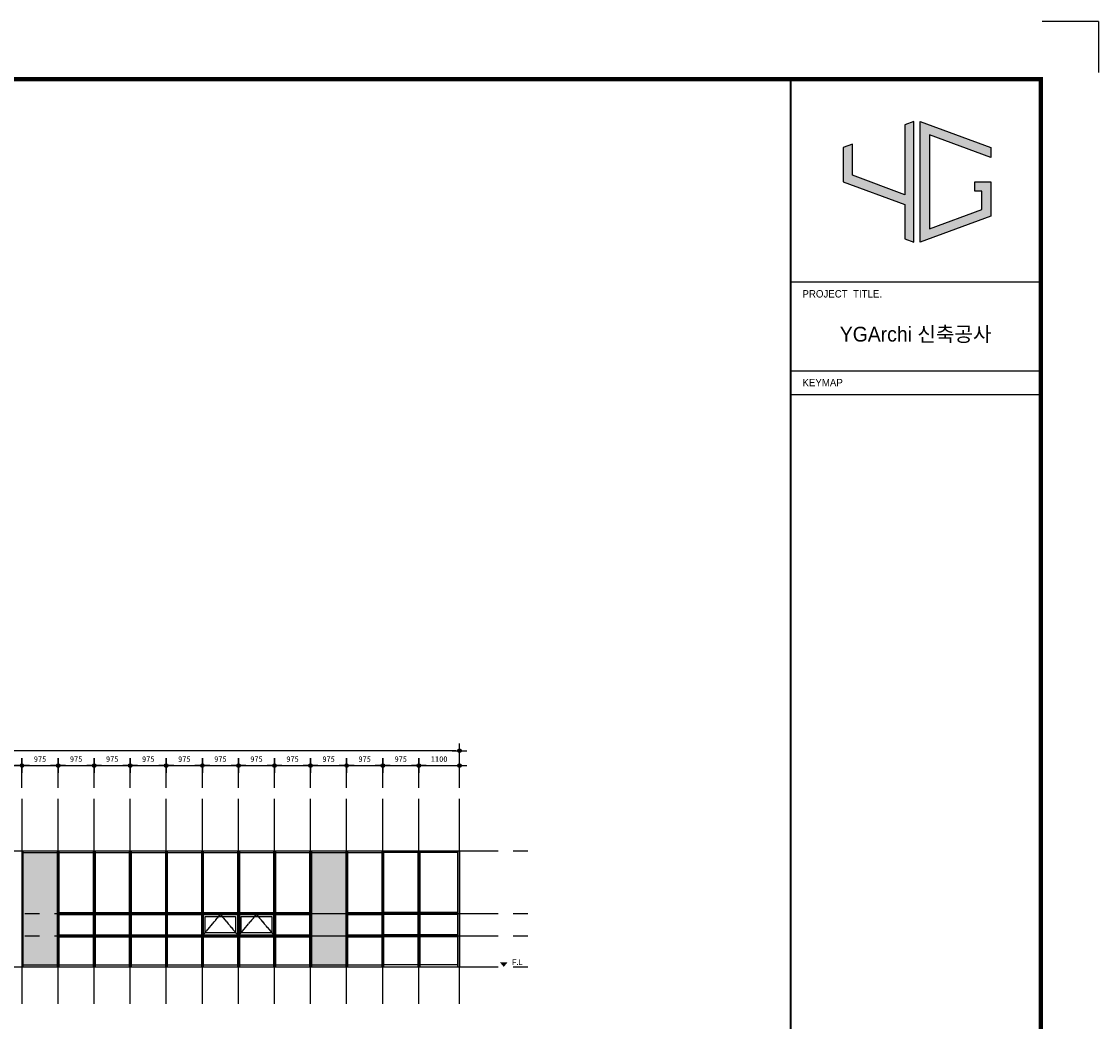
# Model space of a CAD drawing. Header units: millimetres. Extents: x 3445018 to 4174071, y -6064565 to -5122887.
# Tile 8 of 192: x 3707529 to 3736637, y -6044074 to -6017045. Entities that reach past the tile are written whole.
import ezdxf
from ezdxf.enums import TextEntityAlignment as Align

# ---------------------------------------------------------------- set-up
doc = ezdxf.new("R2010")
doc.units = ezdxf.units.MM
doc.header["$MEASUREMENT"] = 0
doc.linetypes.add('CEN', pattern=[66, 60, -2, 2, -2])
doc.layers.get('0').update_dxf_attribs({"linetype": 'CONTINUOUS'})
doc.layers.get('DEFPOINTS').update_dxf_attribs({"linetype": 'CONTINUOUS'})
for name, color, linetype in [('3', 3, 'CONTINUOUS'), ('A_GE_CEN', 1, 'CEN'), ('A_GE_FORM', 7, 'CONTINUOUS'), ('A_GE_SYM', 7, 'CONTINUOUS'), ('A_GE_TEXT', 3, 'CONTINUOUS'), ('CEN', 13, 'CEN'), ('DIM', 7, 'CONTINUOUS'), ('SO-252', 252, 'CONTINUOUS'), ('WIN1', 4, 'CONTINUOUS'), ('WIN2', 9, 'CONTINUOUS')]:
    doc.layers.add(name, color=color, linetype=linetype)
doc.styles.add('HY울릉도 L', font='txt')
doc.styles.add('SDP-S', font='txt')
doc.styles.add('굴림', font='txt')
doc.styles.add('돋움', font='txt')
doc.dimstyles.new('SMDI-3', dxfattribs={"dimtxt": 3, "dimasz": 1, "dimexe": 2, "dimexo": 3, "dimgap": 1, "dimtad": 1, "dimdsep": 46, "dimtxsty": 'HY울릉도 L', "dimblk": 'Z_DOT', "dimcen": 2.5, "dimdle": 1.5, "dimclrd": 1, "dimclre": 1, "dimclrt": 2, "dimadec": 0, "dimazin": 0, "dimtfac": 1, "dimtix": 1, "dimtmove": 2, "dimatfit": 3, "dimldrblk": 'Z_DOT', "dimfxl": 2, "dimtvp": 1, "dimtolj": 1, "dimtzin": 0, "dimarcsym": 0})

# ---------------------------------------------------------------- blocks, each defined once
blk = doc.blocks.new('sheet _서영')
at = {"true_color": 0xf50000}
h = blk.add_hatch(color=1, dxfattribs=at)
h.dxf.hatch_style = 1
h.paths.add_polyline_path([(-361932.13, -1058516.3), (-361932.13, -1058505.89), (-361935.25, -1058507.04), (-361935.25, -1058518.6), (-361914.45, -1058526.3), (-361914.45, -1058537.86), (-361911.33, -1058539.01), (-361911.33, -1058498.18), (-361914.45, -1058499.34), (-361914.45, -1058522.97)])
h.paths.add_polyline_path([(-361906.13, -1058502.67), (-361885.33, -1058510.37), (-361885.33, -1058507.04), (-361909.25, -1058498.18), (-361909.25, -1058539.01), (-361885.33, -1058530.15), (-361885.33, -1058518.6), (-361890.73, -1058518.6), (-361890.73, -1058521.72), (-361888.45, -1058521.72), (-361888.45, -1058527.98), (-361906.13, -1058534.53)])
at = {"color": 1, "true_color": 0xf50000}
for points in [[(-361932.13, -1058505.89), (-361935.25, -1058507.04), (-361935.25, -1058518.6), (-361914.45, -1058526.3), (-361914.45, -1058537.86), (-361911.33, -1058539.01), (-361911.33, -1058498.18), (-361914.45, -1058499.34), (-361914.45, -1058522.97), (-361932.13, -1058516.3), (-361932.13, -1058505.89), (-361935.25, -1058507.04)], [(-361890.73, -1058518.6), (-361885.33, -1058518.6), (-361885.33, -1058530.15), (-361909.25, -1058539.01), (-361909.25, -1058498.18), (-361885.33, -1058507.04), (-361885.33, -1058510.37), (-361906.13, -1058502.67), (-361906.13, -1058534.53), (-361888.45, -1058527.98), (-361888.45, -1058521.72), (-361890.73, -1058521.72), (-361890.73, -1058521.72), (-361890.73, -1058518.6)]]:
    blk.add_lwpolyline(points, dxfattribs=at)
at = {"layer": 'A_GE_FORM'}
for q in [(-361867.99, -1058464.44), (-361848.99, -1058481.68)]:
    blk.add_line((-361848.99, -1058464.44), q, dxfattribs=at)
at = {"layer": 'A_GE_FORM', "color": 161}
for p, q in [((-361952.99, -1058552.43), (-361868.99, -1058552.43)), ((-361952.99, -1058582.43), (-361868.99, -1058582.43)), ((-361952.99, -1058590.43), (-361868.99, -1058590.43))]:
    blk.add_line(p, q, dxfattribs=at)
at = {"layer": 'A_GE_FORM', "const_width": 1.5}
blk.add_lwpolyline([(-361868.49, -1059038.93), (-362670.49, -1059038.93), (-362670.49, -1058483.93), (-361868.49, -1058483.93)], close=True, dxfattribs=at)
at = {"layer": 'A_GE_FORM', "const_width": 0.6}
blk.add_lwpolyline([(-361952.99, -1059038.93), (-361952.99, -1058483.93)], dxfattribs=at)
at = {"layer": 'A_GE_TEXT', "style": '돋움'}
for s, p in [('PROJECT  TITLE.', (-361948.99, -1058556.43)), ('KEYMAP', (-361948.99, -1058586.43))]:
    blk.add_text(s, height=2.5, dxfattribs=at).set_placement(p, align=Align.MIDDLE_LEFT)
at = {"layer": 'A_GE_TEXT', "style": '굴림'}
blk.add_text('YGArchi 신축공사', height=5, dxfattribs=at).set_placement((-361910.74, -1058570.06), align=Align.MIDDLE_CENTER)
blk = doc.blocks.new('Z_DOT')
at = {"layer": 'DIM', "color": 1, "ltscale": 3}
for p, q in [((-2, 0), (2, 0)), ((0, -2), (0, 2))]:
    blk.add_line(p, q, dxfattribs=at)
for radius in [0.5, 0.25]:
    blk.add_circle((0, 0), radius, dxfattribs=at)
blk = doc.blocks.new('*D1000')
at = {"layer": 'DEFPOINTS', "color": 0, "ltscale": 3, "transparency": 16777216}
for p in [(3684016, -6036757), (3684016, -6038058), (3719366, -6038058)]:
    blk.add_point(p, dxfattribs=at)
at = {"layer": 'DIM', "color": 1, "lineweight": -2, "ltscale": 3, "transparency": 16777216}
for p, q in [((3684016, -6037758), (3684016, -6036557)), ((3719366, -6037758), (3719366, -6036557)), ((3719266, -6036757), (3684116, -6036757))]:
    blk.add_line(p, q, dxfattribs=at)
at = {"layer": 'DIM', "color": 1, "lineweight": -2, "ltscale": 3, "transparency": 16777216, "xscale": 100, "yscale": 100, "zscale": 100, "rotation": 180}
blk.add_blockref('Z_DOT', (3684016, -6036757), dxfattribs=at)
at = {"layer": 'DIM', "color": 1, "lineweight": -2, "ltscale": 3, "transparency": 16777216, "xscale": 100, "yscale": 100, "zscale": 100}
blk.add_blockref('Z_DOT', (3719366, -6036757), dxfattribs=at)
at = {"layer": 'DIM', "color": 2, "ltscale": 3, "transparency": 16777216, "insert": (3701691, -6036582), "char_height": 150, "attachment_point": 5, "style": 'SDP-S'}
blk.add_mtext('\\A1;35350', dxfattribs=at)
blk = doc.blocks.new('*D1001')
at = {"layer": 'DEFPOINTS', "color": 0, "ltscale": 3, "transparency": 16777216}
for p in [(3719366, -6037157), (3718266, -6038058), (3719366, -6038058)]:
    blk.add_point(p, dxfattribs=at)
at = {"layer": 'DIM', "color": 1, "lineweight": -2, "ltscale": 3, "transparency": 16777216}
for p, q in [((3718266, -6037758), (3718266, -6036957)), ((3719366, -6037758), (3719366, -6036957)), ((3718366, -6037157), (3719266, -6037157))]:
    blk.add_line(p, q, dxfattribs=at)
at = {"layer": 'DIM', "color": 1, "lineweight": -2, "ltscale": 3, "transparency": 16777216, "xscale": 100, "yscale": 100, "zscale": 100, "rotation": 180}
blk.add_blockref('Z_DOT', (3718266, -6037157), dxfattribs=at)
at = {"layer": 'DIM', "color": 1, "lineweight": -2, "ltscale": 3, "transparency": 16777216, "xscale": 100, "yscale": 100, "zscale": 100}
blk.add_blockref('Z_DOT', (3719366, -6037157), dxfattribs=at)
at = {"layer": 'DIM', "color": 2, "ltscale": 3, "transparency": 16777216, "insert": (3718816, -6036982), "char_height": 150, "attachment_point": 5, "style": 'SDP-S'}
blk.add_mtext('\\A1;1100', dxfattribs=at)
blk = doc.blocks.new('*D1002')
at = {"layer": 'DEFPOINTS', "color": 0, "ltscale": 3, "transparency": 16777216}
for p in [(3718266, -6037157), (3717291, -6038058), (3718266, -6038058)]:
    blk.add_point(p, dxfattribs=at)
at = {"layer": 'DIM', "color": 1, "lineweight": -2, "ltscale": 3, "transparency": 16777216}
for p, q in [((3717291, -6037758), (3717291, -6036957)), ((3718266, -6037758), (3718266, -6036957)), ((3717391, -6037157), (3718166, -6037157))]:
    blk.add_line(p, q, dxfattribs=at)
at = {"layer": 'DIM', "color": 1, "lineweight": -2, "ltscale": 3, "transparency": 16777216, "xscale": 100, "yscale": 100, "zscale": 100, "rotation": 180}
blk.add_blockref('Z_DOT', (3717291, -6037157), dxfattribs=at)
at = {"layer": 'DIM', "color": 1, "lineweight": -2, "ltscale": 3, "transparency": 16777216, "xscale": 100, "yscale": 100, "zscale": 100}
blk.add_blockref('Z_DOT', (3718266, -6037157), dxfattribs=at)
at = {"layer": 'DIM', "color": 2, "ltscale": 3, "transparency": 16777216, "insert": (3717779, -6036982), "char_height": 150, "attachment_point": 5, "style": 'SDP-S'}
blk.add_mtext('\\A1;975', dxfattribs=at)
blk = doc.blocks.new('*D988')
at = {"layer": 'DEFPOINTS', "color": 0, "ltscale": 3, "transparency": 16777216}
for p in [(3717291, -6037157), (3716316, -6038058), (3717291, -6038058)]:
    blk.add_point(p, dxfattribs=at)
at = {"layer": 'DIM', "color": 1, "lineweight": -2, "ltscale": 3, "transparency": 16777216}
for p, q in [((3716316, -6037758), (3716316, -6036957)), ((3717291, -6037758), (3717291, -6036957)), ((3716416, -6037157), (3717191, -6037157))]:
    blk.add_line(p, q, dxfattribs=at)
at = {"layer": 'DIM', "color": 1, "lineweight": -2, "ltscale": 3, "transparency": 16777216, "xscale": 100, "yscale": 100, "zscale": 100, "rotation": 180}
blk.add_blockref('Z_DOT', (3716316, -6037157), dxfattribs=at)
at = {"layer": 'DIM', "color": 1, "lineweight": -2, "ltscale": 3, "transparency": 16777216, "xscale": 100, "yscale": 100, "zscale": 100}
blk.add_blockref('Z_DOT', (3717291, -6037157), dxfattribs=at)
at = {"layer": 'DIM', "color": 2, "ltscale": 3, "transparency": 16777216, "insert": (3716804, -6036982), "char_height": 150, "attachment_point": 5, "style": 'SDP-S'}
blk.add_mtext('\\A1;975', dxfattribs=at)
blk = doc.blocks.new('*D989')
at = {"layer": 'DEFPOINTS', "color": 0, "ltscale": 3, "transparency": 16777216}
for p in [(3716316, -6037157), (3715341, -6038058), (3716316, -6038058)]:
    blk.add_point(p, dxfattribs=at)
at = {"layer": 'DIM', "color": 1, "lineweight": -2, "ltscale": 3, "transparency": 16777216}
for p, q in [((3715341, -6037758), (3715341, -6036957)), ((3716316, -6037758), (3716316, -6036957)), ((3715441, -6037157), (3716216, -6037157))]:
    blk.add_line(p, q, dxfattribs=at)
at = {"layer": 'DIM', "color": 1, "lineweight": -2, "ltscale": 3, "transparency": 16777216, "xscale": 100, "yscale": 100, "zscale": 100, "rotation": 180}
blk.add_blockref('Z_DOT', (3715341, -6037157), dxfattribs=at)
at = {"layer": 'DIM', "color": 1, "lineweight": -2, "ltscale": 3, "transparency": 16777216, "xscale": 100, "yscale": 100, "zscale": 100}
blk.add_blockref('Z_DOT', (3716316, -6037157), dxfattribs=at)
at = {"layer": 'DIM', "color": 2, "ltscale": 3, "transparency": 16777216, "insert": (3715829, -6036982), "char_height": 150, "attachment_point": 5, "style": 'SDP-S'}
blk.add_mtext('\\A1;975', dxfattribs=at)
blk = doc.blocks.new('*D990')
at = {"layer": 'DEFPOINTS', "color": 0, "ltscale": 3, "transparency": 16777216}
for p in [(3715341, -6037157), (3714366, -6038058), (3715341, -6038058)]:
    blk.add_point(p, dxfattribs=at)
at = {"layer": 'DIM', "color": 1, "lineweight": -2, "ltscale": 3, "transparency": 16777216}
for p, q in [((3714366, -6037758), (3714366, -6036957)), ((3715341, -6037758), (3715341, -6036957)), ((3714466, -6037157), (3715241, -6037157))]:
    blk.add_line(p, q, dxfattribs=at)
at = {"layer": 'DIM', "color": 1, "lineweight": -2, "ltscale": 3, "transparency": 16777216, "xscale": 100, "yscale": 100, "zscale": 100, "rotation": 180}
blk.add_blockref('Z_DOT', (3714366, -6037157), dxfattribs=at)
at = {"layer": 'DIM', "color": 1, "lineweight": -2, "ltscale": 3, "transparency": 16777216, "xscale": 100, "yscale": 100, "zscale": 100}
blk.add_blockref('Z_DOT', (3715341, -6037157), dxfattribs=at)
at = {"layer": 'DIM', "color": 2, "ltscale": 3, "transparency": 16777216, "insert": (3714854, -6036982), "char_height": 150, "attachment_point": 5, "style": 'SDP-S'}
blk.add_mtext('\\A1;975', dxfattribs=at)
blk = doc.blocks.new('*D991')
at = {"layer": 'DEFPOINTS', "color": 0, "ltscale": 3, "transparency": 16777216}
for p in [(3714366, -6037157), (3713391, -6038058), (3714366, -6038058)]:
    blk.add_point(p, dxfattribs=at)
at = {"layer": 'DIM', "color": 1, "lineweight": -2, "ltscale": 3, "transparency": 16777216}
for p, q in [((3713391, -6037758), (3713391, -6036957)), ((3714366, -6037758), (3714366, -6036957)), ((3713491, -6037157), (3714266, -6037157))]:
    blk.add_line(p, q, dxfattribs=at)
at = {"layer": 'DIM', "color": 1, "lineweight": -2, "ltscale": 3, "transparency": 16777216, "xscale": 100, "yscale": 100, "zscale": 100, "rotation": 180}
blk.add_blockref('Z_DOT', (3713391, -6037157), dxfattribs=at)
at = {"layer": 'DIM', "color": 1, "lineweight": -2, "ltscale": 3, "transparency": 16777216, "xscale": 100, "yscale": 100, "zscale": 100}
blk.add_blockref('Z_DOT', (3714366, -6037157), dxfattribs=at)
at = {"layer": 'DIM', "color": 2, "ltscale": 3, "transparency": 16777216, "insert": (3713879, -6036982), "char_height": 150, "attachment_point": 5, "style": 'SDP-S'}
blk.add_mtext('\\A1;975', dxfattribs=at)
blk = doc.blocks.new('*D992')
at = {"layer": 'DEFPOINTS', "color": 0, "ltscale": 3, "transparency": 16777216}
for p in [(3713391, -6037157), (3712416, -6038058), (3713391, -6038058)]:
    blk.add_point(p, dxfattribs=at)
at = {"layer": 'DIM', "color": 1, "lineweight": -2, "ltscale": 3, "transparency": 16777216}
for p, q in [((3712416, -6037758), (3712416, -6036957)), ((3713391, -6037758), (3713391, -6036957)), ((3712516, -6037157), (3713291, -6037157))]:
    blk.add_line(p, q, dxfattribs=at)
at = {"layer": 'DIM', "color": 1, "lineweight": -2, "ltscale": 3, "transparency": 16777216, "xscale": 100, "yscale": 100, "zscale": 100, "rotation": 180}
blk.add_blockref('Z_DOT', (3712416, -6037157), dxfattribs=at)
at = {"layer": 'DIM', "color": 1, "lineweight": -2, "ltscale": 3, "transparency": 16777216, "xscale": 100, "yscale": 100, "zscale": 100}
blk.add_blockref('Z_DOT', (3713391, -6037157), dxfattribs=at)
at = {"layer": 'DIM', "color": 2, "ltscale": 3, "transparency": 16777216, "insert": (3712904, -6036982), "char_height": 150, "attachment_point": 5, "style": 'SDP-S'}
blk.add_mtext('\\A1;975', dxfattribs=at)
blk = doc.blocks.new('*D993')
at = {"layer": 'DEFPOINTS', "color": 0, "ltscale": 3, "transparency": 16777216}
for p in [(3712416, -6037157), (3711441, -6038058), (3712416, -6038058)]:
    blk.add_point(p, dxfattribs=at)
at = {"layer": 'DIM', "color": 1, "lineweight": -2, "ltscale": 3, "transparency": 16777216}
for p, q in [((3711441, -6037758), (3711441, -6036957)), ((3712416, -6037758), (3712416, -6036957)), ((3711541, -6037157), (3712316, -6037157))]:
    blk.add_line(p, q, dxfattribs=at)
at = {"layer": 'DIM', "color": 1, "lineweight": -2, "ltscale": 3, "transparency": 16777216, "xscale": 100, "yscale": 100, "zscale": 100, "rotation": 180}
blk.add_blockref('Z_DOT', (3711441, -6037157), dxfattribs=at)
at = {"layer": 'DIM', "color": 1, "lineweight": -2, "ltscale": 3, "transparency": 16777216, "xscale": 100, "yscale": 100, "zscale": 100}
blk.add_blockref('Z_DOT', (3712416, -6037157), dxfattribs=at)
at = {"layer": 'DIM', "color": 2, "ltscale": 3, "transparency": 16777216, "insert": (3711929, -6036982), "char_height": 150, "attachment_point": 5, "style": 'SDP-S'}
blk.add_mtext('\\A1;975', dxfattribs=at)
blk = doc.blocks.new('*D994')
at = {"layer": 'DEFPOINTS', "color": 0, "ltscale": 3, "transparency": 16777216}
for p in [(3711441, -6037157), (3710466, -6038058), (3711441, -6038058)]:
    blk.add_point(p, dxfattribs=at)
at = {"layer": 'DIM', "color": 1, "lineweight": -2, "ltscale": 3, "transparency": 16777216}
for p, q in [((3710466, -6037758), (3710466, -6036957)), ((3711441, -6037758), (3711441, -6036957)), ((3710566, -6037157), (3711341, -6037157))]:
    blk.add_line(p, q, dxfattribs=at)
at = {"layer": 'DIM', "color": 1, "lineweight": -2, "ltscale": 3, "transparency": 16777216, "xscale": 100, "yscale": 100, "zscale": 100, "rotation": 180}
blk.add_blockref('Z_DOT', (3710466, -6037157), dxfattribs=at)
at = {"layer": 'DIM', "color": 1, "lineweight": -2, "ltscale": 3, "transparency": 16777216, "xscale": 100, "yscale": 100, "zscale": 100}
blk.add_blockref('Z_DOT', (3711441, -6037157), dxfattribs=at)
at = {"layer": 'DIM', "color": 2, "ltscale": 3, "transparency": 16777216, "insert": (3710954, -6036982), "char_height": 150, "attachment_point": 5, "style": 'SDP-S'}
blk.add_mtext('\\A1;975', dxfattribs=at)
blk = doc.blocks.new('*D995')
at = {"layer": 'DEFPOINTS', "color": 0, "ltscale": 3, "transparency": 16777216}
for p in [(3710466, -6037157), (3709491, -6038058), (3710466, -6038058)]:
    blk.add_point(p, dxfattribs=at)
at = {"layer": 'DIM', "color": 1, "lineweight": -2, "ltscale": 3, "transparency": 16777216}
for p, q in [((3709491, -6037758), (3709491, -6036957)), ((3710466, -6037758), (3710466, -6036957)), ((3709591, -6037157), (3710366, -6037157))]:
    blk.add_line(p, q, dxfattribs=at)
at = {"layer": 'DIM', "color": 1, "lineweight": -2, "ltscale": 3, "transparency": 16777216, "xscale": 100, "yscale": 100, "zscale": 100, "rotation": 180}
blk.add_blockref('Z_DOT', (3709491, -6037157), dxfattribs=at)
at = {"layer": 'DIM', "color": 1, "lineweight": -2, "ltscale": 3, "transparency": 16777216, "xscale": 100, "yscale": 100, "zscale": 100}
blk.add_blockref('Z_DOT', (3710466, -6037157), dxfattribs=at)
at = {"layer": 'DIM', "color": 2, "ltscale": 3, "transparency": 16777216, "insert": (3709979, -6036982), "char_height": 150, "attachment_point": 5, "style": 'SDP-S'}
blk.add_mtext('\\A1;975', dxfattribs=at)
blk = doc.blocks.new('*D996')
at = {"layer": 'DEFPOINTS', "color": 0, "ltscale": 3, "transparency": 16777216}
for p in [(3709491, -6037157), (3708516, -6038058), (3709491, -6038058)]:
    blk.add_point(p, dxfattribs=at)
at = {"layer": 'DIM', "color": 1, "lineweight": -2, "ltscale": 3, "transparency": 16777216}
for p, q in [((3708516, -6037758), (3708516, -6036957)), ((3709491, -6037758), (3709491, -6036957)), ((3708616, -6037157), (3709391, -6037157))]:
    blk.add_line(p, q, dxfattribs=at)
at = {"layer": 'DIM', "color": 1, "lineweight": -2, "ltscale": 3, "transparency": 16777216, "xscale": 100, "yscale": 100, "zscale": 100, "rotation": 180}
blk.add_blockref('Z_DOT', (3708516, -6037157), dxfattribs=at)
at = {"layer": 'DIM', "color": 1, "lineweight": -2, "ltscale": 3, "transparency": 16777216, "xscale": 100, "yscale": 100, "zscale": 100}
blk.add_blockref('Z_DOT', (3709491, -6037157), dxfattribs=at)
at = {"layer": 'DIM', "color": 2, "ltscale": 3, "transparency": 16777216, "insert": (3709004, -6036982), "char_height": 150, "attachment_point": 5, "style": 'SDP-S'}
blk.add_mtext('\\A1;975', dxfattribs=at)
blk = doc.blocks.new('*D951')
at = {"layer": 'DEFPOINTS', "color": 0, "ltscale": 3, "transparency": 16777216}
for p in [(3708516, -6037157), (3707541, -6038058), (3708516, -6038058)]:
    blk.add_point(p, dxfattribs=at)
at = {"layer": 'DIM', "color": 1, "lineweight": -2, "ltscale": 3, "transparency": 16777216}
for p, q in [((3707541, -6037758), (3707541, -6036957)), ((3708516, -6037758), (3708516, -6036957)), ((3707641, -6037157), (3708416, -6037157))]:
    blk.add_line(p, q, dxfattribs=at)
at = {"layer": 'DIM', "color": 1, "lineweight": -2, "ltscale": 3, "transparency": 16777216, "xscale": 100, "yscale": 100, "zscale": 100, "rotation": 180}
blk.add_blockref('Z_DOT', (3707541, -6037157), dxfattribs=at)
at = {"layer": 'DIM', "color": 1, "lineweight": -2, "ltscale": 3, "transparency": 16777216, "xscale": 100, "yscale": 100, "zscale": 100}
blk.add_blockref('Z_DOT', (3708516, -6037157), dxfattribs=at)
at = {"layer": 'DIM', "color": 2, "ltscale": 3, "transparency": 16777216, "insert": (3708029, -6036982), "char_height": 150, "attachment_point": 5, "style": 'SDP-S'}
blk.add_mtext('\\A1;975', dxfattribs=at)
blk = doc.blocks.new('*D952')
at = {"layer": 'DEFPOINTS', "color": 0, "ltscale": 3, "transparency": 16777216}
for p in [(3707541, -6037157), (3706566, -6038058), (3707541, -6038058)]:
    blk.add_point(p, dxfattribs=at)
at = {"layer": 'DIM', "color": 1, "lineweight": -2, "ltscale": 3, "transparency": 16777216}
for p, q in [((3706566, -6037758), (3706566, -6036957)), ((3707541, -6037758), (3707541, -6036957)), ((3706666, -6037157), (3707441, -6037157))]:
    blk.add_line(p, q, dxfattribs=at)
at = {"layer": 'DIM', "color": 1, "lineweight": -2, "ltscale": 3, "transparency": 16777216, "xscale": 100, "yscale": 100, "zscale": 100, "rotation": 180}
blk.add_blockref('Z_DOT', (3706566, -6037157), dxfattribs=at)
at = {"layer": 'DIM', "color": 1, "lineweight": -2, "ltscale": 3, "transparency": 16777216, "xscale": 100, "yscale": 100, "zscale": 100}
blk.add_blockref('Z_DOT', (3707541, -6037157), dxfattribs=at)
at = {"layer": 'DIM', "color": 2, "ltscale": 3, "transparency": 16777216, "insert": (3707054, -6036982), "char_height": 150, "attachment_point": 5, "style": 'SDP-S'}
blk.add_mtext('\\A1;975', dxfattribs=at)

msp = doc.modelspace()

# ---------------------------------------------------------------- hatches: boundary and pattern name
at = {"layer": 'A_GE_SYM'}
msp.add_hatch(color=256, dxfattribs=at).paths.add_polyline_path([(3720562.285, -6042598.229), (3720462.285, -6042478.229), (3720662.285, -6042478.229)])
at = {"layer": 'SO-252', "ltscale": 200}
h = msp.add_hatch(color=256, dxfattribs=at)
h.dxf.hatch_style = 1
h.paths.add_polyline_path([(3708491.297, -6039507.235), (3707566.297, -6039507.235), (3707566.297, -6042607.235), (3708491.297, -6042607.235)])
h = msp.add_hatch(color=256, dxfattribs=at)
h.dxf.hatch_style = 1
h.paths.add_polyline_path([(3716291.297, -6039507.235), (3715366.297, -6039507.235), (3715366.297, -6042607.235), (3716291.297, -6042607.235)])

# ---------------------------------------------------------------- linework, layer by layer
at = {"layer": 'A_GE_CEN', "ltscale": 200}
for p, q in [((3707541.297, -6043597.135), (3707541.297, -6038057.099)), ((3707541.297, -6043597.231), (3707541.297, -6038057.199)), ((3708516.297, -6043598.263), (3708516.297, -6038058.227)), ((3708516.297, -6043598.359), (3708516.297, -6038058.327)), ((3709491.297, -6043598.263), (3709491.297, -6038058.227)), ((3709491.297, -6043598.359), (3709491.297, -6038058.327)), ((3710466.297, -6043598.263), (3710466.297, -6038058.227)), ((3710466.297, -6043598.359), (3710466.297, -6038058.327)), ((3711441.297, -6043597.135), (3711441.297, -6038057.099)), ((3711441.297, -6043597.231), (3711441.297, -6038057.199)), ((3712416.297, -6043598.263), (3712416.297, -6038058.227)), ((3712416.297, -6043598.359), (3712416.297, -6038058.327)), ((3713391.297, -6043598.263), (3713391.297, -6038058.227)), ((3713391.297, -6043598.359), (3713391.297, -6038058.327)), ((3714366.297, -6043598.359), (3714366.297, -6038058.327)), ((3715341.297, -6043598.263), (3715341.297, -6038058.227)), ((3715341.297, -6043598.359), (3715341.297, -6038058.327)), ((3716316.297, -6043598.263), (3716316.297, -6038058.227)), ((3716316.297, -6043598.359), (3716316.297, -6038058.327)), ((3717291.297, -6043597.235), (3717291.297, -6038057.199)), ((3717291.297, -6043597.331), (3717291.297, -6038057.299)), ((3718266.297, -6043598.363), (3718266.297, -6038058.327)), ((3718266.297, -6043598.459), (3718266.297, -6038058.427)), ((3719366.297, -6043598.359), (3719366.297, -6038058.327)), ((3682015.696, -6039457.235), (3721366.365, -6039457.235)), ((3682015.696, -6041157.235), (3721366.365, -6041157.235)), ((3682015.696, -6041757.235), (3721366.365, -6041757.235)), ((3682015.696, -6042597.235), (3721366.365, -6042597.235))]:
    msp.add_line(p, q, dxfattribs=at)
at = {"layer": 'CEN'}
for points in [[(3712441.297, -6041732.235), (3712903.797, -6041182.235), (3713366.297, -6041732.235)], [(3713416.297, -6041732.235), (3713878.797, -6041182.235), (3714341.297, -6041732.235)]]:
    msp.add_lwpolyline(points, dxfattribs=at)
at = {"layer": 'WIN1', "ltscale": 200}
for p, q in [((3704591.297, -6039457.235), (3719366.297, -6039457.235)), ((3707566.297, -6039457.235), (3707566.297, -6042597.235)), ((3707566.297, -6039507.235), (3708491.297, -6039507.235)), ((3708491.297, -6039457.235), (3708491.297, -6042597.235)), ((3708541.297, -6039457.235), (3708541.297, -6042597.235)), ((3708541.297, -6039507.235), (3709466.297, -6039507.235)), ((3709466.297, -6039457.235), (3709466.297, -6042597.235)), ((3709516.297, -6039457.235), (3709516.297, -6042597.235)), ((3709516.297, -6039507.235), (3710441.297, -6039507.235)), ((3710441.297, -6039457.235), (3710441.297, -6042597.235)), ((3710491.297, -6039457.235), (3710491.297, -6042597.235)), ((3710491.297, -6039507.235), (3711416.297, -6039507.235)), ((3711416.297, -6039457.235), (3711416.297, -6042597.235)), ((3711466.297, -6039457.235), (3711466.297, -6042597.235)), ((3711466.297, -6039507.235), (3712391.297, -6039507.235)), ((3712391.297, -6039457.235), (3712391.297, -6042597.235)), ((3712441.297, -6039457.235), (3712441.297, -6042597.235)), ((3712441.297, -6039507.235), (3713366.297, -6039507.235)), ((3713366.297, -6039457.235), (3713366.297, -6042597.235)), ((3713416.297, -6039457.235), (3713416.297, -6042597.235)), ((3713416.297, -6039507.235), (3714341.297, -6039507.235)), ((3714341.297, -6039457.235), (3714341.297, -6042597.235)), ((3714391.297, -6039457.235), (3714391.297, -6042597.235)), ((3714391.297, -6039507.235), (3715316.297, -6039507.235)), ((3715316.297, -6039457.235), (3715316.297, -6042597.235)), ((3715366.297, -6039457.235), (3715366.297, -6042597.235)), ((3715366.297, -6039507.235), (3716291.297, -6039507.235)), ((3716291.297, -6039457.235), (3716291.297, -6042597.235)), ((3716341.297, -6039457.235), (3716341.297, -6042597.235)), ((3716341.297, -6039507.235), (3717266.297, -6039507.235)), ((3717266.297, -6039457.235), (3717266.297, -6042597.235)), ((3717316.297, -6039457.235), (3717316.297, -6042597.235)), ((3718241.297, -6039507.235), (3717316.297, -6039507.235)), ((3718241.297, -6039457.235), (3718241.297, -6042597.235)), ((3718291.297, -6039457.235), (3718291.297, -6042597.235)), ((3719316.297, -6039507.235), (3718291.297, -6039507.235)), ((3719316.297, -6039457.235), (3719316.297, -6042597.235)), ((3719366.297, -6039457.235), (3719366.297, -6042597.235)), ((3719366.297, -6039457.235), (3719366.297, -6042597.235)), ((3708541.297, -6041132.235), (3709466.297, -6041132.235)), ((3708541.297, -6041182.235), (3709466.297, -6041182.235)), ((3709516.297, -6041132.235), (3710441.297, -6041132.235)), ((3709516.297, -6041182.235), (3710441.297, -6041182.235)), ((3710491.297, -6041132.235), (3711416.297, -6041132.235)), ((3710491.297, -6041182.235), (3711416.297, -6041182.235)), ((3711466.297, -6041132.235), (3712391.297, -6041132.235)), ((3711466.297, -6041182.235), (3712391.297, -6041182.235)), ((3712441.297, -6041132.235), (3713366.297, -6041132.235)), ((3712441.297, -6041182.235), (3713366.297, -6041182.235)), ((3713416.297, -6041132.235), (3714341.297, -6041132.235)), ((3713416.297, -6041182.235), (3714341.297, -6041182.235)), ((3714391.297, -6041132.235), (3715316.297, -6041132.235)), ((3714391.297, -6041182.235), (3715316.297, -6041182.235)), ((3716341.297, -6041132.235), (3717266.297, -6041132.235)), ((3716341.297, -6041182.235), (3717266.297, -6041182.235)), ((3718241.297, -6041132.235), (3717316.297, -6041132.235)), ((3718241.297, -6041182.235), (3717316.297, -6041182.235)), ((3719316.297, -6041132.235), (3718291.297, -6041132.235)), ((3719316.297, -6041182.235), (3718291.297, -6041182.235)), ((3708541.297, -6041732.235), (3709466.297, -6041732.235)), ((3708541.297, -6041782.235), (3709466.297, -6041782.235)), ((3709516.297, -6041732.235), (3710441.297, -6041732.235)), ((3709516.297, -6041782.235), (3710441.297, -6041782.235)), ((3710491.297, -6041732.235), (3711416.297, -6041732.235)), ((3710491.297, -6041782.235), (3711416.297, -6041782.235)), ((3711466.297, -6041732.235), (3712391.297, -6041732.235)), ((3711466.297, -6041782.235), (3712391.297, -6041782.235)), ((3712441.297, -6041732.235), (3713366.297, -6041732.235)), ((3712441.297, -6041782.235), (3713366.297, -6041782.235)), ((3713416.297, -6041732.235), (3714341.297, -6041732.235)), ((3713416.297, -6041782.235), (3714341.297, -6041782.235)), ((3714391.297, -6041732.235), (3715316.297, -6041732.235)), ((3714391.297, -6041782.235), (3715316.297, -6041782.235)), ((3716341.297, -6041732.235), (3717266.297, -6041732.235)), ((3716341.297, -6041782.235), (3717266.297, -6041782.235)), ((3718241.297, -6041732.235), (3717316.297, -6041732.235)), ((3718241.297, -6041782.235), (3717316.297, -6041782.235)), ((3719316.297, -6041732.235), (3718291.297, -6041732.235)), ((3719316.297, -6041782.235), (3718291.297, -6041782.235)), ((3704591.297, -6042597.235), (3719366.297, -6042597.235)), ((3707566.297, -6042547.235), (3708491.297, -6042547.235)), ((3708541.297, -6042547.235), (3709466.297, -6042547.235)), ((3709516.297, -6042547.235), (3710441.297, -6042547.235)), ((3710491.297, -6042547.235), (3711416.297, -6042547.235)), ((3711466.297, -6042547.235), (3712391.297, -6042547.235)), ((3712441.297, -6042547.235), (3713366.297, -6042547.235)), ((3713416.297, -6042547.235), (3714341.297, -6042547.235)), ((3714391.297, -6042547.235), (3715316.297, -6042547.235)), ((3715366.297, -6042547.235), (3716291.297, -6042547.235)), ((3716341.297, -6042547.235), (3717266.297, -6042547.235)), ((3718241.297, -6042547.235), (3717316.297, -6042547.235)), ((3719316.297, -6042547.235), (3718291.297, -6042547.235))]:
    msp.add_line(p, q, dxfattribs=at)
at = {"layer": 'WIN2', "ltscale": 200}
for points in [[(3712491.297, -6041232.235), (3713316.297, -6041232.235), (3713316.297, -6041682.235), (3712491.297, -6041682.235)], [(3713466.297, -6041232.235), (3714291.297, -6041232.235), (3714291.297, -6041682.235), (3713466.297, -6041682.235)]]:
    msp.add_lwpolyline(points, close=True, dxfattribs=at)

# ---------------------------------------------------------------- block references
at = {"layer": '3', "xscale": 80, "yscale": 80, "zscale": 80}
msp.add_blockref('sheet _서영', (32684555.898, 78660109.365), dxfattribs=at)

# ---------------------------------------------------------------- texts
at = {"layer": 'A_GE_TEXT', "style": '돋움'}
msp.add_text('F.L', height=150, dxfattribs=at).set_placement((3720786.876, -6042548.229))

# ---------------------------------------------------------------- dimensions: what is measured, and where the dimension line sits
at = {"layer": 'DIM', "ltscale": 3}
dim = msp.add_linear_dim(base=(3684016.297, -6036757.299), p1=(3719366.297, -6038058.327), p2=(3684016.297, -6038058.327), text='35350', dimstyle='SMDI-3', override={"dimscale": 100, "dimtxt": 1.5, "dimtxsty": 'SDP-S'}, dxfattribs=at)
dim.commit()
dim.dimension.update_dxf_attribs({"geometry": '*D1000', "text_midpoint": (3701691.297, -6036582.197)})
for base, p1, p2, picture, middle in [((3707541.297, -6037157.32), (3706566.297, -6038058.327), (3707541.297, -6038058.327), '*D952', (3707053.797, -6036982.218)), ((3708516.297, -6037157.32), (3707541.297, -6038058.327), (3708516.297, -6038058.327), '*D951', (3708028.797, -6036982.218)), ((3709491.297, -6037157.32), (3708516.297, -6038058.327), (3709491.297, -6038058.327), '*D996', (3709003.797, -6036982.218)), ((3710466.297, -6037157.32), (3709491.297, -6038058.327), (3710466.297, -6038058.327), '*D995', (3709978.797, -6036982.218)), ((3711441.297, -6037157.32), (3710466.297, -6038058.327), (3711441.297, -6038058.327), '*D994', (3710953.797, -6036982.218)), ((3712416.297, -6037157.32), (3711441.297, -6038058.327), (3712416.297, -6038058.327), '*D993', (3711928.797, -6036982.218)), ((3713391.297, -6037157.32), (3712416.297, -6038058.327), (3713391.297, -6038058.327), '*D992', (3712903.797, -6036982.218)), ((3714366.297, -6037157.32), (3713391.297, -6038058.327), (3714366.297, -6038058.327), '*D991', (3713878.797, -6036982.218)), ((3715341.297, -6037157.32), (3714366.297, -6038058.327), (3715341.297, -6038058.327), '*D990', (3714853.797, -6036982.218)), ((3716316.297, -6037157.32), (3715341.297, -6038058.327), (3716316.297, -6038058.327), '*D989', (3715828.797, -6036982.218)), ((3717291.297, -6037157.32), (3716316.297, -6038058.327), (3717291.297, -6038058.327), '*D988', (3716803.797, -6036982.218)), ((3718266.297, -6037157.32), (3717291.297, -6038058.327), (3718266.297, -6038058.327), '*D1002', (3717778.797, -6036982.218)), ((3719366.297, -6037157.32), (3718266.297, -6038058.327), (3719366.297, -6038058.327), '*D1001', (3718816.297, -6036982.218))]:
    dim = msp.add_linear_dim(base=base, p1=p1, p2=p2, angle=180, dimstyle='SMDI-3', override={"dimscale": 100, "dimtxt": 1.5, "dimtxsty": 'SDP-S'}, dxfattribs=at)
    dim.commit()
    dim.dimension.update_dxf_attribs({"geometry": picture, "text_midpoint": middle})

doc.saveas('drawing.dxf')
